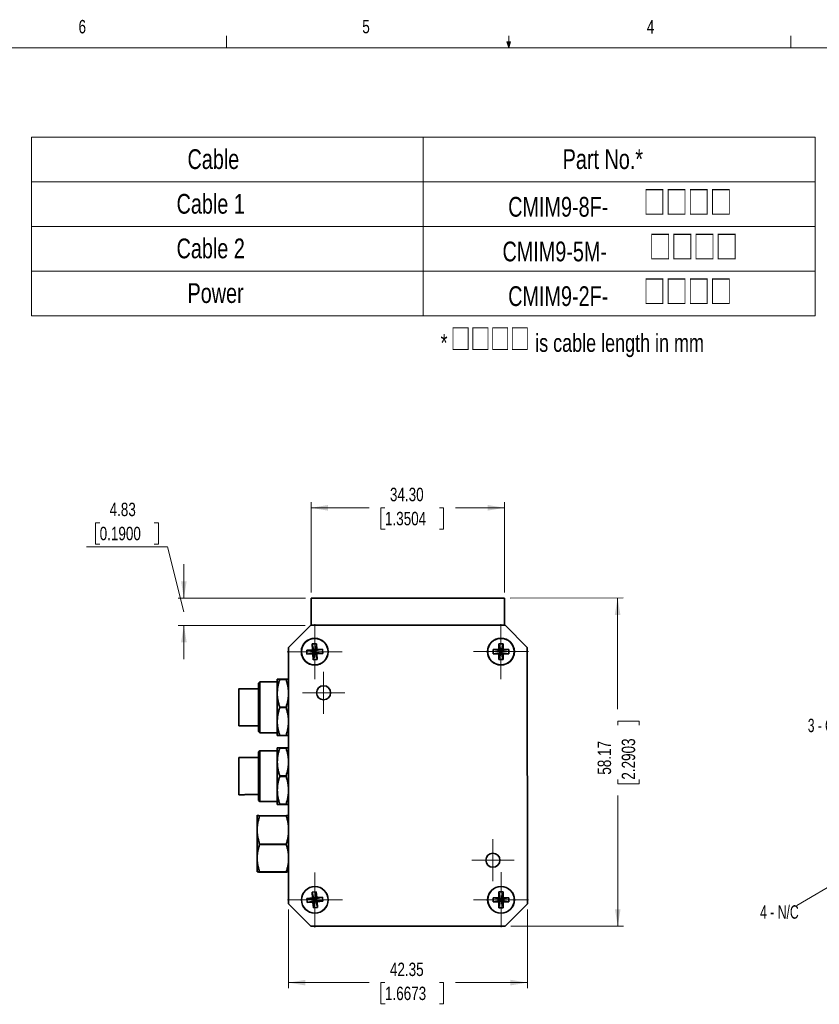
# Model space of a CAD drawing. Header units: millimetres. Extents: x 11 to 421, y 5 to 275.
# Tile 19 of 20: x 129 to 271, y 101 to 275. Entities that reach past the tile are written whole.
import ezdxf

# ---------------------------------------------------------------- set-up
doc = ezdxf.new("R2010")
doc.units = ezdxf.units.MM
doc.styles.add('SLDTEXTSTYLE0', font='TXT', dxfattribs={"width": 0.75})
doc.styles.add('SLDTEXTSTYLE1', font='TXT', dxfattribs={"width": 0.75, "bigfont": 'bigfont'})
doc.styles.add('SLDTEXTSTYLE4', font='TXT', dxfattribs={"width": 0.666667})
doc.styles.add('SLDTEXTSTYLE6', font='TXT', dxfattribs={"width": 0.678571})
doc.dimstyles.new('SLDDIMSTYLE0', dxfattribs={"dimtxt": 2.38125, "dimasz": 3, "dimexe": 0, "dimexo": 0.0625, "dimgap": 0.595313, "dimtad": 0, "dimrnd": 1e-09, "dimzin": 4, "dimdsep": 46, "dimtxsty": 'SLDTEXTSTYLE0', "dimsah": 1, "dimcen": 0.09, "dimadec": 0, "dimazin": 1, "dimtfac": 1, "dimtofl": 0, "dimtmove": 0, "dimatfit": 3, "dimfxl": 1, "dimfrac": 2, "dimtolj": 1, "dimtzin": 12, "dimarcsym": 0})
doc.dimstyles.new('SLDDIMSTYLE1', dxfattribs={"dimtxt": 2.38125, "dimasz": 3, "dimexe": 0, "dimexo": 0.0625, "dimgap": 0.595313, "dimtad": 0, "dimrnd": 1e-09, "dimzin": 12, "dimdsep": 46, "dimtxsty": 'SLDTEXTSTYLE0', "dimsah": 1, "dimcen": 0.09, "dimadec": 0, "dimazin": 3, "dimtfac": 1, "dimtmove": 0, "dimatfit": 0, "dimfxl": 1, "dimfrac": 2, "dimtolj": 1, "dimtzin": 12, "dimarcsym": 0})
doc.dimstyles.new('SLDDIMSTYLE2', dxfattribs={"dimtxt": 2.38125, "dimasz": 3, "dimexe": 0, "dimexo": 0.0625, "dimgap": 0.595313, "dimtad": 0, "dimrnd": 1e-09, "dimzin": 12, "dimdsep": 46, "dimtxsty": 'SLDTEXTSTYLE0', "dimsah": 1, "dimcen": 0.09, "dimadec": 0, "dimazin": 3, "dimtfac": 1, "dimtofl": 0, "dimtmove": 0, "dimatfit": 3, "dimfxl": 1, "dimfrac": 2, "dimtolj": 1, "dimtzin": 12, "dimarcsym": 0})

# ---------------------------------------------------------------- blocks, each defined once
blk = doc.blocks.new('SW_NOTE_0_2')
at = {"color": 0, "linetype": 'Continuous', "lineweight": 0, "attachment_point": 1}
for s, insert, char_height, style in [('□□□□', (1.81, 5.15), 4.233, 'SLDTEXTSTYLE1'), ('*', (0, 4.09), 3.17, 'SLDTEXTSTYLE0'), ('is cable length in mm', (16.77, 4.09), 3.175, 'SLDTEXTSTYLE0')]:
    blk.add_mtext(s, dxfattribs=dict(at, insert=insert, char_height=char_height, style=style))
blk = doc.blocks.new('SW_TABLEANNOTATION_0')
at = {"color": 0, "linetype": 'Continuous', "lineweight": 18}
for p, q in [((0, 0), (0, -7.92)), ((0, 0), (69.45, 0)), ((0, 0), (0, -31.68)), ((138.89, 0), (0, 0)), ((69.45, 0), (69.45, -7.92)), ((69.45, 0), (138.89, 0)), ((138.89, 0), (138.89, -7.92)), ((138.89, -31.68), (138.89, 0)), ((0, -7.92), (0, -15.84)), ((0, -7.92), (69.45, -7.92)), ((69.45, -7.92), (69.45, -15.84)), ((69.45, -7.92), (138.89, -7.92)), ((138.89, -7.92), (138.89, -15.84)), ((0, -15.84), (0, -23.76)), ((0, -15.84), (69.45, -15.84)), ((69.45, -15.84), (69.45, -23.76)), ((69.45, -15.84), (138.89, -15.84)), ((138.89, -15.84), (138.89, -23.76)), ((0, -23.76), (0, -31.68)), ((0, -23.76), (69.45, -23.76)), ((69.45, -23.76), (69.45, -31.68)), ((69.45, -23.76), (138.89, -23.76)), ((138.89, -23.76), (138.89, -31.68)), ((0, -31.68), (69.45, -31.68)), ((0, -31.68), (138.89, -31.68)), ((69.45, -31.68), (138.89, -31.68))]:
    blk.add_line(p, q, dxfattribs=at)
at = {"color": 0, "linetype": 'Continuous', "lineweight": 0, "attachment_point": 1}
for s, insert, char_height, style in [('Cable', (27.66, -2.15), 3.5, 'SLDTEXTSTYLE0'), ('Part No.*', (94.16, -2.15), 3.5, 'SLDTEXTSTYLE0'), ('Cable 1', (25.72, -10.07), 3.5, 'SLDTEXTSTYLE0'), ('□□□□', (108.46, -9.35), 4.763, 'SLDTEXTSTYLE1'), ('CMIM9-8F-', (84.5, -10.6), 3.5, 'SLDTEXTSTYLE0'), ('□□□□', (109.47, -17.27), 4.763, 'SLDTEXTSTYLE1'), ('Cable 2', (25.72, -17.98), 3.5, 'SLDTEXTSTYLE0'), ('CMIM9-5M-', (83.49, -18.52), 3.5, 'SLDTEXTSTYLE0'), ('Power', (27.66, -25.9), 3.5, 'SLDTEXTSTYLE0'), ('□□□□', (108.46, -25.19), 4.763, 'SLDTEXTSTYLE1'), ('CMIM9-2F-', (84.5, -26.44), 3.5, 'SLDTEXTSTYLE0')]:
    blk.add_mtext(s, dxfattribs=dict(at, insert=insert, char_height=char_height, style=style))
blk = doc.blocks.new('_D')
at = {"color": 7, "linetype": 'Continuous', "lineweight": 0}
for p, q in [((180.88, 173.75), (180.88, 189.75)), ((180.88, 188.75), (191.17, 188.76)), ((193.98, 188.76), (193.26, 188.76)), ((193.26, 188.76), (193.26, 184.97)), ((203.66, 188.76), (204.38, 188.76)), ((204.38, 188.76), (204.38, 184.98)), ((215.18, 188.76), (206.47, 188.76)), ((215.18, 173.76), (215.18, 189.76)), ((193.26, 184.97), (193.99, 184.97)), ((204.38, 184.98), (203.66, 184.98))]:
    blk.add_line(p, q, dxfattribs=at)
at = {"color": 7, "linetype": 'Continuous', "lineweight": 18}
for points in [[(180.88, 188.75), (183.88, 188.25), (183.88, 189.25)], [(215.18, 188.76), (212.18, 189.26), (212.18, 188.26)]]:
    blk.add_solid(points, dxfattribs=at)
at = {"color": 7, "linetype": 'Continuous', "lineweight": 18, "char_height": 2.381, "attachment_point": 1, "rotation": 0.0182, "style": 'SLDTEXTSTYLE0'}
for s, insert in [('34.30', (194.86, 192.31)), ('1.3504', (193.98, 188.04))]:
    blk.add_mtext(s, dxfattribs=dict(at, insert=insert))
blk = doc.blocks.new('_D_1')
at = {"color": 7, "linetype": 'Continuous', "lineweight": 0}
for p, q in [((143.41, 186.11), (142.69, 186.11)), ((142.69, 186.11), (142.69, 182.32)), ((153.09, 186.11), (153.81, 186.11)), ((153.81, 186.11), (153.81, 182.32)), ((155.41, 181.84), (141.09, 181.84)), ((142.69, 182.32), (143.41, 182.32)), ((153.81, 182.32), (153.09, 182.32)), ((158.34, 170.33), (155.41, 181.84)), ((158.33, 172.74), (158.33, 178.74)), ((179.89, 172.75), (157.33, 172.74)), ((179.81, 167.92), (157.34, 167.91)), ((158.34, 167.91), (158.34, 161.91))]:
    blk.add_line(p, q, dxfattribs=at)
at = {"color": 7, "linetype": 'Continuous', "lineweight": 18}
for points in [[(158.33, 172.74), (158.83, 175.74), (157.83, 175.74)], [(158.34, 167.91), (157.84, 164.91), (158.84, 164.92)]]:
    blk.add_solid(points, dxfattribs=at)
at = {"color": 7, "linetype": 'Continuous', "lineweight": 18, "char_height": 2.381, "attachment_point": 1, "style": 'SLDTEXTSTYLE0'}
for s, insert in [('4.83', (145.17, 189.66)), ('0.1900', (143.41, 185.39))]:
    blk.add_mtext(s, dxfattribs=dict(at, insert=insert))
blk = doc.blocks.new('_D_2')
at = {"color": 7, "linetype": 'Continuous', "lineweight": 0}
for p, q in [((216.19, 172.76), (236.22, 172.77)), ((235.22, 172.76), (235.22, 153.05)), ((235.23, 150.24), (235.23, 150.96)), ((235.23, 150.96), (239.01, 150.96)), ((239.01, 150.96), (239.01, 150.24)), ((235.23, 140.56), (235.23, 139.84)), ((235.23, 139.84), (239.01, 139.84)), ((239.01, 139.84), (239.01, 140.56)), ((235.24, 114.59), (235.23, 137.75)), ((216.28, 114.58), (236.24, 114.59))]:
    blk.add_line(p, q, dxfattribs=at)
at = {"color": 7, "linetype": 'Continuous', "lineweight": 18}
for points in [[(235.22, 172.76), (234.72, 169.76), (235.72, 169.76)], [(235.24, 114.59), (235.74, 117.59), (234.74, 117.59)]]:
    blk.add_solid(points, dxfattribs=at)
at = {"color": 7, "linetype": 'Continuous', "lineweight": 18, "char_height": 2.381, "attachment_point": 1, "rotation": 90.0182, "style": 'SLDTEXTSTYLE0'}
for s, insert in [('2.2903', (235.94, 140.56)), ('58.17', (231.68, 141.44))]:
    blk.add_mtext(s, dxfattribs=dict(at, insert=insert))
blk = doc.blocks.new('_D_3')
at = {"color": 7, "linetype": 'Continuous', "lineweight": 0}
for p, q in [((176.88, 117.52), (176.88, 103.57)), ((219.23, 117.54), (219.23, 103.58)), ((176.88, 104.57), (191.17, 104.57)), ((193.98, 104.57), (193.26, 104.57)), ((193.26, 104.57), (193.26, 100.79)), ((203.66, 104.57), (204.38, 104.57)), ((204.38, 104.57), (204.38, 100.79)), ((219.23, 104.58), (206.47, 104.58)), ((193.26, 100.79), (193.99, 100.79)), ((204.38, 100.79), (203.66, 100.79))]:
    blk.add_line(p, q, dxfattribs=at)
at = {"color": 7, "linetype": 'Continuous', "lineweight": 18}
for points in [[(176.88, 104.57), (179.88, 104.07), (179.88, 105.07)], [(219.23, 104.58), (216.23, 105.08), (216.23, 104.08)]]:
    blk.add_solid(points, dxfattribs=at)
at = {"color": 7, "linetype": 'Continuous', "lineweight": 18, "char_height": 2.381, "attachment_point": 1, "rotation": 0.0182, "style": 'SLDTEXTSTYLE0'}
for s, insert in [('42.35', (194.86, 108.12)), ('1.6673', (193.98, 103.86))]:
    blk.add_mtext(s, dxfattribs=dict(at, insert=insert))
blk = doc.blocks.new('SW_CENTERMARKSYMBOL_0')
at = {"color": 0, "linetype": 'Continuous', "lineweight": 18}
for p, q in [((0, 2.5), (0, 4.875)), ((0, 0), (0, 2.5)), ((-2.5, 0), (-4.875, 0)), ((0, 0), (-2.5, 0)), ((0, 0), (0, -2.5)), ((0, 0), (2.5, 0)), ((2.5, 0), (4.875, 0)), ((0, -2.5), (0, -4.875))]:
    blk.add_line(p, q, dxfattribs=at)
blk = doc.blocks.new('SW_CENTERMARKSYMBOL_1')
at = {"color": 0, "linetype": 'Continuous', "lineweight": 18}
for p, q in [((0, 2.5), (0, 4.875)), ((0, 0), (0, 2.5)), ((-2.5, 0), (-4.875, 0)), ((0, 0), (-2.5, 0)), ((0, 0), (0, -2.5)), ((0, 0), (2.5, 0)), ((2.5, 0), (4.875, 0)), ((0, -2.5), (0, -4.875))]:
    blk.add_line(p, q, dxfattribs=at)
blk = doc.blocks.new('SW_CENTERMARKSYMBOL_2')
at = {"color": 0, "linetype": 'Continuous', "lineweight": 18}
for p, q in [((0, 2.5), (0, 3.75)), ((0, 0), (0, 2.5)), ((-2.5, 0), (-3.75, 0)), ((0, 0), (-2.5, 0)), ((0, 0), (0, -2.5)), ((0, 0), (2.5, 0)), ((2.5, 0), (3.75, 0)), ((0, -2.5), (0, -3.75))]:
    blk.add_line(p, q, dxfattribs=at)
blk = doc.blocks.new('SW_CENTERMARKSYMBOL_3')
at = {"color": 0, "linetype": 'Continuous', "lineweight": 18}
for p, q in [((0, 2.5), (0, 3.75)), ((0, 0), (0, 2.5)), ((-2.5, 0), (-3.75, 0)), ((0, 0), (-2.5, 0)), ((0, 0), (0, -2.5)), ((0, 0), (2.5, 0)), ((2.5, 0), (3.75, 0)), ((0, -2.5), (0, -3.75))]:
    blk.add_line(p, q, dxfattribs=at)
blk = doc.blocks.new('SW_CENTERMARKSYMBOL_4')
at = {"color": 0, "linetype": 'Continuous', "lineweight": 18}
for p, q in [((0, 2.5), (0, 4.875)), ((0, 0), (0, 2.5)), ((-2.5, 0), (-4.875, 0)), ((0, 0), (-2.5, 0)), ((0, 0), (0, -2.5)), ((0, 0), (2.5, 0)), ((2.5, 0), (4.875, 0)), ((0, -2.5), (0, -4.875))]:
    blk.add_line(p, q, dxfattribs=at)
blk = doc.blocks.new('SW_CENTERMARKSYMBOL_5')
at = {"color": 0, "linetype": 'Continuous', "lineweight": 18}
for p, q in [((0, 2.5), (0, 4.875)), ((0, 0), (0, 2.5)), ((-2.5, 0), (-4.875, 0)), ((0, 0), (-2.5, 0)), ((0, 0), (0, -2.5)), ((0, 0), (2.5, 0)), ((2.5, 0), (4.875, 0)), ((0, -2.5), (0, -4.875))]:
    blk.add_line(p, q, dxfattribs=at)

msp = doc.modelspace()

# ---------------------------------------------------------------- linework, layer by layer
at = {"color": 7, "linetype": 'Continuous', "lineweight": 18}
for p, q in [((165.919, 270.309), (165.919, 272.463)), ((215.925, 270.309), (215.925, 272.463)), ((265.932, 270.309), (265.932, 272.463)), ((215.925, 270.309), (215.589, 271.374)), ((216.244, 271.374), (215.589, 271.374)), ((215.747, 271.374), (215.925, 270.309)), ((215.925, 270.309), (216.244, 271.374)), ((216.05, 271.374), (215.925, 270.309)), ((15.907, 270.309), (415.957, 270.309)), ((286.434, 129.776), (266.998, 118.245))]:
    msp.add_line(p, q, dxfattribs=at)
at = {"color": 7, "linetype": 'Continuous', "lineweight": 35}
for p, q in [((215.185, 172.758), (180.885, 172.748)), ((180.885, 172.748), (180.887, 167.922)), ((215.187, 167.933), (215.185, 172.758)), ((180.814, 167.922), (176.864, 163.969)), ((215.259, 167.933), (180.814, 167.922)), ((219.213, 163.982), (215.259, 167.933)), ((181.097, 164.627), (181.836, 164.665)), ((181.15, 163.598), (181.097, 164.627)), ((181.097, 164.627), (181.344, 163.423)), ((181.836, 164.665), (181.714, 163.442)), ((181.836, 164.665), (181.889, 163.636)), ((214.168, 164.658), (214.908, 164.658)), ((214.168, 163.628), (214.168, 164.658)), ((214.168, 164.658), (214.353, 163.443)), ((214.908, 164.658), (214.723, 163.443)), ((214.908, 164.658), (214.908, 163.628)), ((176.864, 163.969), (176.878, 118.524)), ((180.121, 163.545), (181.15, 163.598)), ((180.159, 162.806), (180.121, 163.545)), ((180.121, 163.545), (181.344, 163.423)), ((180.159, 162.806), (181.363, 163.053)), ((181.188, 162.859), (180.159, 162.806)), ((181.344, 163.423), (181.15, 163.598)), ((181.188, 162.859), (181.363, 163.053)), ((181.241, 161.831), (181.188, 162.859)), ((181.241, 161.831), (181.363, 163.053)), ((181.344, 163.423), (181.714, 163.442)), ((181.363, 163.053), (181.344, 163.423)), ((181.733, 163.072), (181.363, 163.053)), ((182.917, 163.689), (181.714, 163.442)), ((181.889, 163.636), (181.714, 163.442)), ((181.714, 163.442), (181.733, 163.072)), ((181.98, 161.869), (181.733, 163.072)), ((181.733, 163.072), (181.927, 162.897)), ((182.955, 162.95), (181.733, 163.072)), ((181.889, 163.636), (182.917, 163.689)), ((182.955, 162.95), (181.927, 162.897)), ((181.927, 162.897), (181.98, 161.869)), ((182.917, 163.689), (182.955, 162.95)), ((213.138, 163.628), (214.168, 163.628)), ((213.138, 162.888), (213.138, 163.628)), ((213.138, 163.628), (214.353, 163.443)), ((213.138, 162.888), (214.353, 163.073)), ((214.168, 162.888), (213.138, 162.888)), ((214.168, 163.628), (214.353, 163.443)), ((214.353, 163.073), (214.168, 162.888)), ((214.168, 161.858), (214.353, 163.073)), ((214.168, 161.858), (214.168, 162.888)), ((214.353, 163.073), (214.353, 163.443)), ((214.353, 163.443), (214.723, 163.443)), ((214.723, 163.073), (214.353, 163.073)), ((214.723, 163.443), (214.908, 163.628)), ((215.938, 163.628), (214.723, 163.443)), ((214.723, 163.443), (214.723, 163.073)), ((214.908, 161.858), (214.723, 163.073)), ((214.908, 162.888), (214.723, 163.073)), ((215.938, 162.888), (214.723, 163.073)), ((214.908, 163.628), (215.938, 163.628)), ((214.908, 162.888), (214.908, 161.858)), ((215.938, 162.888), (214.908, 162.888)), ((215.938, 163.628), (215.938, 162.888)), ((219.227, 118.537), (219.213, 163.982)), ((181.98, 161.869), (181.241, 161.831)), ((214.908, 161.858), (214.168, 161.858)), ((171.788, 157.876), (171.588, 157.676)), ((174.888, 157.876), (171.788, 157.876)), ((176.455, 158.376), (175.321, 158.376)), ((176.455, 158.335), (175.321, 158.335)), ((171.588, 156.676), (168.088, 156.676)), ((175.321, 153.417), (175.321, 153.335)), ((176.455, 153.417), (175.321, 153.417)), ((176.455, 153.335), (175.321, 153.335)), ((176.455, 153.417), (176.455, 153.335)), ((171.588, 150.108), (171.588, 150.208)), ((171.588, 150.208), (171.588, 150.095)), ((171.588, 150.095), (171.588, 150.208)), ((168.088, 150.076), (168.987, 150.076)), ((169.438, 150.109), (171.588, 150.109)), ((169.438, 150.108), (171.588, 150.108)), ((171.588, 150.108), (171.588, 150.109)), ((171.588, 149.076), (171.788, 148.876)), ((171.788, 148.876), (174.888, 148.876)), ((176.455, 148.417), (175.321, 148.417)), ((176.455, 148.376), (175.321, 148.376)), ((171.792, 145.684), (171.592, 145.484)), ((174.892, 145.684), (171.792, 145.684)), ((175.325, 146.184), (175.325, 146.143)), ((176.459, 146.184), (175.325, 146.184)), ((176.459, 146.143), (175.325, 146.143)), ((176.459, 146.184), (176.459, 146.143)), ((171.592, 144.484), (168.092, 144.484)), ((175.325, 141.225), (175.325, 141.143)), ((176.459, 141.225), (175.325, 141.225)), ((176.459, 141.143), (175.325, 141.143)), ((176.459, 141.225), (176.459, 141.143)), ((169.442, 137.917), (171.592, 137.917)), ((169.442, 137.916), (171.592, 137.916)), ((168.092, 137.884), (168.991, 137.884)), ((171.592, 136.884), (171.792, 136.684)), ((171.792, 136.684), (174.892, 136.684)), ((176.459, 136.225), (175.325, 136.225)), ((175.325, 136.225), (175.325, 136.184)), ((176.459, 136.184), (175.325, 136.184)), ((176.459, 136.225), (176.459, 136.184)), ((171.322, 134.246), (171.321, 134.244)), ((171.326, 134.246), (171.321, 134.243)), ((171.754, 134.167), (176.488, 134.168)), ((176.488, 134.126), (171.754, 134.124)), ((171.755, 129.132), (176.489, 129.133)), ((176.489, 129.051), (171.755, 129.05)), ((171.324, 124.244), (171.325, 124.243)), ((171.757, 124.209), (176.491, 124.211)), ((176.491, 124.172), (171.757, 124.17)), ((181.066, 120.612), (181.803, 120.674)), ((181.152, 119.585), (181.066, 120.612)), ((181.066, 120.612), (181.352, 119.416)), ((181.803, 120.674), (181.721, 119.448)), ((181.803, 120.674), (181.89, 119.648)), ((214.182, 120.658), (214.922, 120.658)), ((214.182, 119.628), (214.182, 120.658)), ((214.182, 120.658), (214.367, 119.443)), ((214.922, 120.658), (214.737, 119.443)), ((214.922, 120.658), (214.922, 119.628)), ((180.126, 119.498), (181.152, 119.585)), ((180.188, 118.761), (180.126, 119.498)), ((180.126, 119.498), (181.352, 119.416)), ((180.188, 118.761), (181.384, 119.048)), ((181.215, 118.848), (180.188, 118.761)), ((181.352, 119.416), (181.152, 119.585)), ((181.215, 118.848), (181.384, 119.048)), ((181.302, 117.822), (181.215, 118.848)), ((181.302, 117.822), (181.384, 119.048)), ((181.352, 119.416), (181.721, 119.448)), ((181.384, 119.048), (181.352, 119.416)), ((181.752, 119.079), (181.384, 119.048)), ((182.916, 119.734), (181.721, 119.448)), ((181.89, 119.648), (181.721, 119.448)), ((181.721, 119.448), (181.752, 119.079)), ((182.039, 117.884), (181.752, 119.079)), ((181.752, 119.079), (181.952, 118.91)), ((182.978, 118.997), (181.752, 119.079)), ((181.89, 119.648), (182.916, 119.734)), ((182.978, 118.997), (181.952, 118.91)), ((181.952, 118.91), (182.039, 117.884)), ((182.916, 119.734), (182.978, 118.997)), ((213.152, 119.628), (214.182, 119.628)), ((213.152, 118.888), (213.152, 119.628)), ((213.152, 119.628), (214.367, 119.443)), ((213.152, 118.888), (214.367, 119.073)), ((214.182, 118.888), (213.152, 118.888)), ((214.182, 119.628), (214.367, 119.443)), ((214.367, 119.073), (214.182, 118.888)), ((214.182, 117.858), (214.367, 119.073)), ((214.182, 117.858), (214.182, 118.888)), ((214.367, 119.073), (214.367, 119.443)), ((214.367, 119.443), (214.737, 119.443)), ((214.737, 119.073), (214.367, 119.073)), ((214.737, 119.443), (214.922, 119.628)), ((215.952, 119.628), (214.737, 119.443)), ((214.737, 119.443), (214.737, 119.073)), ((214.922, 117.858), (214.737, 119.073)), ((214.922, 118.888), (214.737, 119.073)), ((215.952, 118.888), (214.737, 119.073)), ((214.922, 119.628), (215.952, 119.628)), ((214.922, 118.888), (214.922, 117.858)), ((215.952, 118.888), (214.922, 118.888)), ((215.952, 119.628), (215.952, 118.888)), ((176.878, 118.524), (180.831, 114.573)), ((182.039, 117.884), (181.302, 117.822)), ((214.922, 117.858), (214.182, 117.858)), ((215.276, 114.584), (219.227, 118.537)), ((180.831, 114.573), (215.276, 114.584))]:
    msp.add_line(p, q, dxfattribs=at)
at = {"color": 7, "linetype": 'Continuous', "lineweight": 35, "flags": 128}
for points in [[(171.588, 156.676), (171.588, 156.855), (171.588, 157.042), (171.588, 157.207), (171.588, 157.349), (171.588, 157.466), (171.588, 157.557), (171.588, 157.623), (171.588, 157.663), (171.588, 157.676), (171.588, 157.663), (171.588, 157.623), (171.588, 157.557), (171.588, 157.466), (171.588, 157.349), (171.588, 157.207), (171.588, 157.042), (171.588, 156.855), (171.588, 156.646), (171.588, 156.417), (171.588, 156.169), (171.588, 155.904), (171.588, 155.623), (171.588, 155.328), (171.588, 155.022), (171.588, 154.705), (171.588, 154.38), (171.588, 154.049), (171.588, 153.713), (171.588, 153.376), (171.588, 153.039), (171.588, 152.703), (171.588, 152.372), (171.588, 152.047), (171.588, 151.731), (171.588, 151.424), (171.588, 151.129), (171.588, 150.849), (171.588, 150.583), (171.588, 150.336), (171.588, 150.106), (171.588, 149.897), (171.588, 149.71), (171.588, 149.545), (171.588, 149.403), (171.588, 149.287), (171.588, 149.195), (171.588, 149.129), (171.588, 149.089), (171.588, 149.076), (171.588, 149.076)], [(171.788, 157.876), (171.788, 157.876), (171.788, 157.863), (171.788, 157.823), (171.788, 157.758), (171.788, 157.666), (171.788, 157.55), (171.788, 157.409), (171.788, 157.244), (171.788, 157.057), (171.788, 156.848), (171.788, 156.618), (171.788, 156.37), (171.788, 156.104), (171.788, 155.822), (171.788, 155.526), (171.788, 155.217), (171.788, 154.897), (171.788, 154.568), (171.788, 154.233), (171.788, 153.892), (171.788, 153.548), (171.788, 153.204), (171.788, 152.86), (171.788, 152.519), (171.788, 152.184), (171.788, 151.855), (171.788, 151.535), (171.788, 151.226), (171.788, 150.93), (171.788, 150.648), (171.788, 150.382), (171.788, 150.134), (171.788, 149.904), (171.788, 149.695), (171.788, 149.508), (171.788, 149.343), (171.788, 149.202), (171.788, 149.086), (171.788, 148.994), (171.788, 148.929), (171.788, 148.889), (171.788, 148.876)], [(174.888, 158.376), (174.888, 158.362), (174.888, 158.32), (174.888, 158.251), (174.888, 158.154), (174.888, 158.03), (174.888, 157.881), (174.888, 157.706), (174.888, 157.507), (174.888, 157.285), (174.888, 157.041), (174.888, 156.777), (174.888, 156.494), (174.888, 156.193), (174.888, 155.876)], [(174.888, 157.876), (174.888, 157.881), (174.888, 158.03), (174.888, 158.154), (174.888, 158.251), (174.888, 158.32), (174.888, 158.362), (174.888, 158.376)], [(174.888, 157.876), (174.888, 157.863), (174.888, 157.823), (174.888, 157.758), (174.888, 157.666), (174.888, 157.55), (174.888, 157.409), (174.888, 157.244), (174.888, 157.057), (174.888, 156.848), (174.888, 156.618), (174.888, 156.37), (174.888, 156.104), (174.888, 155.822), (174.888, 155.526), (174.888, 155.217), (174.888, 154.897), (174.888, 154.568), (174.888, 154.233), (174.888, 153.892), (174.888, 153.548), (174.888, 153.204), (174.888, 152.86), (174.888, 152.519), (174.888, 152.184), (174.888, 151.855), (174.888, 151.535), (174.888, 151.226), (174.888, 150.93), (174.888, 150.648), (174.888, 150.382), (174.888, 150.134), (174.888, 149.904), (174.888, 149.695), (174.888, 149.508), (174.888, 149.343), (174.888, 149.202), (174.888, 149.086), (174.888, 148.994), (174.888, 148.929), (174.888, 148.889), (174.888, 148.876)], [(175.321, 158.376), (175.321, 158.371), (175.321, 158.366), (175.321, 158.361), (175.321, 158.356), (175.321, 158.351), (175.321, 158.345), (175.321, 158.34), (175.321, 158.335)], [(176.455, 158.376), (176.455, 158.371), (176.455, 158.366), (176.455, 158.361), (176.455, 158.356), (176.455, 158.351), (176.455, 158.345), (176.455, 158.34), (176.455, 158.335)], [(168.088, 150.076), (168.088, 150.089), (168.088, 150.129), (168.088, 150.195), (168.088, 150.286), (168.088, 150.403), (168.088, 150.543), (168.088, 150.706), (168.088, 150.891), (168.088, 151.096), (168.088, 151.319), (168.088, 151.558), (168.088, 151.812), (168.088, 152.079), (168.088, 152.356), (168.088, 152.642), (168.088, 152.933), (168.088, 153.228), (168.088, 153.524), (168.088, 153.819), (168.088, 154.11), (168.088, 154.396), (168.088, 154.673), (168.088, 154.94), (168.088, 155.194), (168.088, 155.434), (168.088, 155.657), (168.088, 155.861), (168.088, 156.046), (168.088, 156.209), (168.088, 156.349), (168.088, 156.466), (168.088, 156.557), (168.088, 156.623), (168.088, 156.663), (168.088, 156.676), (168.088, 156.663), (168.088, 156.623), (168.088, 156.557), (168.088, 156.466), (168.088, 156.349), (168.088, 156.209), (168.088, 156.046), (168.088, 155.861), (168.088, 155.657), (168.088, 155.434), (168.088, 155.194), (168.088, 154.94), (168.088, 154.673), (168.088, 154.396), (168.088, 154.11), (168.088, 153.819), (168.088, 153.524), (168.088, 153.228), (168.088, 152.933), (168.088, 152.642), (168.088, 152.356), (168.088, 152.079), (168.088, 151.812), (168.088, 151.558), (168.088, 151.319), (168.088, 151.096), (168.088, 150.891), (168.088, 150.706), (168.088, 150.543), (168.088, 150.403), (168.088, 150.286), (168.088, 150.195), (168.088, 150.129), (168.088, 150.089), (168.088, 150.076)], [(168.088, 150.376), (168.088, 150.389), (168.088, 150.429), (168.088, 150.494), (168.088, 150.585), (168.088, 150.7), (168.088, 150.839), (168.088, 151), (168.088, 151.181), (168.088, 151.383), (168.088, 151.601), (168.088, 151.836), (168.088, 152.083), (168.088, 152.343), (168.088, 152.611), (168.088, 152.886), (168.088, 153.165), (168.088, 153.446), (168.088, 153.727), (168.088, 154.004), (168.088, 154.276), (168.088, 154.54), (168.088, 154.794), (168.088, 155.035), (168.088, 155.262), (168.088, 155.472), (168.088, 155.664), (168.088, 155.836), (168.088, 155.986), (168.088, 156.113), (168.088, 156.216), (168.088, 156.294), (168.088, 156.346), (168.088, 156.373), (168.088, 156.373), (168.088, 156.346), (168.088, 156.294), (168.088, 156.216), (168.088, 156.113), (168.088, 155.986), (168.088, 155.836), (168.088, 155.664), (168.088, 155.472), (168.088, 155.262), (168.088, 155.035), (168.088, 154.794), (168.088, 154.54), (168.088, 154.276), (168.088, 154.004), (168.088, 153.727), (168.088, 153.446), (168.088, 153.165), (168.088, 152.886), (168.088, 152.611), (168.088, 152.343), (168.088, 152.083), (168.088, 151.836), (168.088, 151.601), (168.088, 151.383), (168.088, 151.181), (168.088, 151), (168.088, 150.839), (168.088, 150.7), (168.088, 150.585), (168.088, 150.494), (168.088, 150.429), (168.088, 150.389), (168.088, 150.376)], [(171.588, 156.676), (171.588, 156.673), (171.588, 156.646), (171.588, 156.594), (171.588, 156.515), (171.588, 156.412), (171.588, 156.284), (171.588, 156.132), (171.588, 155.959), (171.588, 155.765), (171.588, 155.552), (171.588, 155.321), (171.588, 155.075), (171.588, 154.815), (171.588, 154.544), (171.588, 154.263), (171.588, 153.975), (171.588, 153.682), (171.588, 153.387), (171.588, 153.092), (171.588, 152.799), (171.588, 152.511), (171.588, 152.229), (171.588, 151.957), (171.588, 151.696), (171.588, 151.449), (171.588, 151.217), (171.588, 151.003), (171.588, 150.807), (171.588, 150.632), (171.588, 150.479), (171.588, 150.349), (171.588, 150.244), (171.588, 150.163), (171.588, 150.109)], [(174.888, 155.876), (174.888, 155.545), (174.888, 155.203), (174.888, 154.85), (174.888, 154.489), (174.888, 154.121), (174.888, 153.75), (174.888, 153.376), (174.888, 153.002), (174.888, 152.631), (174.888, 152.263), (174.888, 151.902), (174.888, 151.549), (174.888, 151.207), (174.888, 150.876)], [(174.888, 150.876), (174.888, 150.559), (174.888, 150.259), (174.888, 149.975), (174.888, 149.711), (174.888, 149.467), (174.888, 149.245), (174.888, 149.046), (174.888, 148.871), (174.888, 148.722), (174.888, 148.598), (174.888, 148.501), (174.888, 148.432), (174.888, 148.39), (174.888, 148.376)], [(171.588, 149.076), (171.588, 149.089), (171.588, 149.129), (171.588, 149.195), (171.588, 149.287), (171.588, 149.403), (171.588, 149.545), (171.588, 149.71), (171.588, 149.897), (171.588, 150.106), (171.588, 150.108)], [(171.588, 150.095), (171.588, 150.087), (171.588, 150.081), (171.588, 150.077), (171.588, 150.076), (171.588, 150.077), (171.588, 150.081), (171.588, 150.087), (171.588, 150.095)], [(174.888, 148.376), (174.888, 148.39), (174.888, 148.432), (174.888, 148.501), (174.888, 148.598), (174.888, 148.722), (174.888, 148.871), (174.888, 148.876)], [(175.321, 148.417), (175.321, 148.412), (175.321, 148.407), (175.321, 148.402), (175.321, 148.396), (175.321, 148.391), (175.321, 148.386), (175.321, 148.381), (175.321, 148.376)], [(176.455, 148.417), (176.455, 148.412), (176.455, 148.407), (176.455, 148.402), (176.455, 148.396), (176.455, 148.391), (176.455, 148.386), (176.455, 148.381), (176.455, 148.376)], [(171.592, 145.484), (171.592, 145.471), (171.592, 145.432), (171.592, 145.366), (171.592, 145.274), (171.592, 145.157), (171.592, 145.016), (171.592, 144.851), (171.592, 144.663), (171.592, 144.454), (171.592, 144.225), (171.592, 143.977), (171.592, 143.712), (171.592, 143.431), (171.592, 143.137), (171.592, 142.83), (171.592, 142.513), (171.592, 142.188), (171.592, 141.857), (171.592, 141.522), (171.592, 141.184), (171.592, 140.847), (171.592, 140.512), (171.592, 140.181), (171.592, 139.856), (171.592, 139.539), (171.592, 139.232), (171.592, 138.938), (171.592, 138.657), (171.592, 138.392), (171.592, 138.144), (171.592, 137.915), (171.592, 137.706), (171.592, 137.518), (171.592, 137.353), (171.592, 137.212), (171.592, 137.095), (171.592, 137.003), (171.592, 136.937), (171.592, 136.898), (171.592, 136.884)], [(171.792, 145.684), (171.792, 145.671), (171.792, 145.632), (171.792, 145.566), (171.792, 145.475), (171.792, 145.358), (171.792, 145.217), (171.792, 145.053), (171.792, 144.865), (171.792, 144.656), (171.792, 144.427), (171.792, 144.178), (171.792, 143.912), (171.792, 143.631), (171.792, 143.334), (171.792, 143.025), (171.792, 142.706), (171.792, 142.377), (171.792, 142.041), (171.792, 141.701), (171.792, 141.357), (171.792, 141.012), (171.792, 140.668), (171.792, 140.328), (171.792, 139.992), (171.792, 139.663), (171.792, 139.344), (171.792, 139.035), (171.792, 138.738), (171.792, 138.456), (171.792, 138.19), (171.792, 137.942), (171.792, 137.713), (171.792, 137.504), (171.792, 137.316), (171.792, 137.152), (171.792, 137.011), (171.792, 136.894), (171.792, 136.803), (171.792, 136.737), (171.792, 136.698), (171.792, 136.684)], [(174.892, 146.184), (174.892, 146.17), (174.892, 146.129), (174.892, 146.059), (174.892, 145.962), (174.892, 145.839), (174.892, 145.689), (174.892, 145.515), (174.892, 145.316), (174.892, 145.094), (174.892, 144.85), (174.892, 144.585), (174.892, 144.302), (174.892, 144.001), (174.892, 143.684)], [(168.092, 144.484), (168.092, 144.471), (168.092, 144.431), (168.092, 144.366), (168.092, 144.274), (168.092, 144.158), (168.092, 144.017), (168.092, 143.854), (168.092, 143.67), (168.092, 143.465), (168.092, 143.242), (168.092, 143.002), (168.092, 142.748), (168.092, 142.481), (168.092, 142.204), (168.092, 141.919), (168.092, 141.627), (168.092, 141.333), (168.092, 141.036), (168.092, 140.741), (168.092, 140.45), (168.092, 140.165), (168.092, 139.887), (168.092, 139.621), (168.092, 139.366), (168.092, 139.127), (168.092, 138.904), (168.092, 138.699), (168.092, 138.515), (168.092, 138.352), (168.092, 138.211), (168.092, 138.095), (168.092, 138.003), (168.092, 137.937), (168.092, 137.898), (168.092, 137.884), (168.092, 137.884)], [(174.892, 143.684), (174.892, 143.354), (174.892, 143.011), (174.892, 142.658), (174.892, 142.297), (174.892, 141.93), (174.892, 141.558), (174.892, 141.184), (174.892, 140.811), (174.892, 140.439), (174.892, 140.072), (174.892, 139.711), (174.892, 139.358), (174.892, 139.015), (174.892, 138.684)], [(174.892, 138.684), (174.892, 138.368), (174.892, 138.067), (174.892, 137.784), (174.892, 137.519), (174.892, 137.275), (174.892, 137.053), (174.892, 136.854), (174.892, 136.68), (174.892, 136.53), (174.892, 136.407), (174.892, 136.31), (174.892, 136.24), (174.892, 136.198), (174.892, 136.184)], [(171.321, 134.243), (171.321, 134.219), (171.321, 134.167), (171.321, 134.088), (171.321, 133.981), (171.321, 133.848), (171.321, 133.69), (171.321, 133.506), (171.321, 133.299), (171.321, 133.069), (171.321, 132.817), (171.321, 132.546), (171.321, 132.256), (171.321, 131.95), (171.322, 131.628)], [(171.754, 134.167), (171.754, 134.162), (171.754, 134.156), (171.754, 134.151), (171.754, 134.146), (171.754, 134.14), (171.754, 134.135), (171.754, 134.129), (171.754, 134.124)], [(176.488, 134.126), (176.488, 134.131), (176.488, 134.136), (176.488, 134.142), (176.488, 134.147), (176.488, 134.152), (176.488, 134.158), (176.488, 134.163), (176.488, 134.168)], [(171.322, 131.628), (171.322, 131.293), (171.322, 130.946), (171.322, 130.59), (171.322, 130.226), (171.322, 129.857), (171.322, 129.485), (171.322, 129.111), (171.322, 128.738), (171.323, 128.367), (171.323, 128.002), (171.323, 127.643), (171.323, 127.294), (171.323, 126.955), (171.323, 126.63)], [(171.755, 129.05), (171.755, 129.06), (171.755, 129.07), (171.755, 129.081), (171.755, 129.091), (171.755, 129.101), (171.755, 129.111), (171.755, 129.121), (171.755, 129.132)], [(176.489, 129.051), (176.489, 129.062), (176.489, 129.072), (176.489, 129.082), (176.489, 129.092), (176.489, 129.103), (176.489, 129.113), (176.489, 129.123), (176.489, 129.133)], [(171.323, 126.63), (171.323, 126.318), (171.323, 126.024), (171.323, 125.747), (171.324, 125.49), (171.324, 125.253), (171.324, 125.039), (171.324, 124.849), (171.324, 124.683), (171.324, 124.543), (171.324, 124.429), (171.324, 124.342), (171.324, 124.282), (171.324, 124.25), (171.324, 124.246)], [(171.757, 124.17), (171.757, 124.175), (171.757, 124.18), (171.757, 124.185), (171.757, 124.19), (171.757, 124.195), (171.757, 124.2), (171.757, 124.205), (171.757, 124.209)], [(176.491, 124.172), (176.491, 124.177), (176.491, 124.182), (176.491, 124.186), (176.491, 124.191), (176.491, 124.196), (176.491, 124.201), (176.491, 124.206), (176.491, 124.211)]]:
    msp.add_lwpolyline(points, dxfattribs=at)
at = {"color": 7, "linetype": 'Continuous', "lineweight": 35}
for centre, radius in [((181.538, 163.248), 2.375), ((181.538, 163.248), 2.35), ((214.538, 163.258), 2.375), ((214.538, 163.258), 2.35), ((183.101, 155.955), 1.25), ((213.111, 126.286), 1.25), ((181.552, 119.248), 2.375), ((181.552, 119.248), 2.35), ((214.552, 119.258), 2.375), ((214.552, 119.258), 2.35)]:
    msp.add_circle(centre, radius, dxfattribs=at)
for points, knots in [([(174.888, 158.376), (174.894, 158.376), (174.905, 158.376), (174.995, 158.376), (175.131, 158.376), (175.258, 158.376), (175.321, 158.376)], [0, 0, 0, 0, 0.2473449, 0.4947284, 0.7473345, 1, 1, 1, 1]), ([(175.321, 158.335), (175.259, 158.136), (175.134, 157.738), (174.998, 157.127), (174.906, 156.506), (174.894, 156.086), (174.888, 155.876)], [0, 0, 0, 0, 0.2477593, 0.4954637, 0.7477533, 1, 1, 1, 1]), ([(176.865, 158.376), (176.863, 158.376), (176.853, 158.376), (176.778, 158.376), (176.645, 158.376), (176.518, 158.376), (176.455, 158.376)], [0, 0, 0, 0, 0.0710056, 0.3763484, 0.6881375, 1, 1, 1, 1]), ([(176.455, 158.335), (176.517, 158.136), (176.642, 157.738), (176.775, 157.127), (176.853, 156.655), (176.864, 156.386), (176.866, 156.327)], [0, 0, 0, 0, 0.3024978, 0.6049288, 0.9129579, 1, 1, 1, 1]), ([(174.888, 155.876), (174.894, 155.67), (174.905, 155.259), (174.995, 154.641), (175.131, 154.026), (175.258, 153.62), (175.321, 153.417)], [0, 0, 0, 0, 0.2473443, 0.4947277, 0.7473345, 1, 1, 1, 1]), ([(176.866, 155.422), (176.864, 155.368), (176.854, 155.108), (176.778, 154.641), (176.645, 154.026), (176.518, 153.62), (176.455, 153.417)], [0, 0, 0, 0, 0.079734, 0.3822077, 0.6910681, 1, 1, 1, 1]), ([(175.321, 153.335), (175.259, 153.136), (175.135, 152.738), (174.998, 152.127), (174.906, 151.506), (174.894, 151.086), (174.888, 150.876)], [0, 0, 0, 0, 0.2477595, 0.4954639, 0.7477532, 1, 1, 1, 1]), ([(176.455, 153.335), (176.517, 153.136), (176.642, 152.738), (176.776, 152.127), (176.854, 151.645), (176.865, 151.364), (176.868, 151.294)], [0, 0, 0, 0, 0.297692, 0.5953183, 0.8984533, 1, 1, 1, 1]), ([(174.888, 150.876), (174.894, 150.67), (174.905, 150.259), (174.995, 149.641), (175.131, 149.026), (175.258, 148.62), (175.321, 148.417)], [0, 0, 0, 0, 0.2473448, 0.4947282, 0.7473345, 1, 1, 1, 1]), ([(176.868, 150.455), (176.865, 150.39), (176.855, 150.119), (176.778, 149.641), (176.645, 149.026), (176.518, 148.62), (176.455, 148.417)], [0, 0, 0, 0, 0.0945342, 0.3921436, 0.6960362, 1, 1, 1, 1]), ([(168.987, 150.076), (168.987, 150.076), (168.987, 150.076), (169.016, 150.079), (169.089, 150.089), (169.186, 150.099), (169.302, 150.107), (169.383, 150.108), (169.438, 150.109)], [0, 0, 0, 0, 0.0107105, 0.2427269, 0.4527042, 0.6597432, 0.773135, 1, 1, 1, 1]), ([(169.438, 150.109), (169.438, 150.108), (169.438, 150.107), (169.438, 150.109), (169.438, 150.109)], [0, 0, 0, 0, 0.7394113, 1, 1, 1, 1]), ([(175.321, 148.376), (175.259, 148.376), (175.134, 148.376), (174.998, 148.376), (174.906, 148.376), (174.894, 148.376), (174.888, 148.376)], [0, 0, 0, 0, 0.2477592, 0.4954638, 0.7477531, 1, 1, 1, 1]), ([(176.455, 148.376), (176.517, 148.376), (176.642, 148.376), (176.776, 148.376), (176.855, 148.376), (176.866, 148.376), (176.868, 148.376)], [0, 0, 0, 0, 0.294882, 0.5896986, 0.8899721, 1, 1, 1, 1]), ([(174.892, 146.184), (174.898, 146.184), (174.909, 146.184), (175, 146.184), (175.135, 146.184), (175.262, 146.184), (175.325, 146.184)], [0, 0, 0, 0, 0.2473449, 0.4947283, 0.7473345, 1, 1, 1, 1]), ([(175.325, 146.143), (175.263, 145.945), (175.139, 145.547), (175.003, 144.936), (174.91, 144.314), (174.898, 143.894), (174.892, 143.684)], [0, 0, 0, 0, 0.2477591, 0.4954636, 0.747753, 1, 1, 1, 1]), ([(176.869, 146.184), (176.867, 146.184), (176.857, 146.184), (176.782, 146.184), (176.649, 146.184), (176.523, 146.184), (176.459, 146.184)], [0, 0, 0, 0, 0.0671133, 0.3737355, 0.686831, 1, 1, 1, 1]), ([(176.459, 146.143), (176.521, 145.945), (176.646, 145.547), (176.78, 144.935), (176.857, 144.466), (176.868, 144.2), (176.87, 144.143)], [0, 0, 0, 0, 0.3036257, 0.607185, 0.9163628, 1, 1, 1, 1]), ([(174.892, 143.684), (174.898, 143.479), (174.909, 143.067), (175, 142.45), (175.135, 141.834), (175.262, 141.428), (175.325, 141.225)], [0, 0, 0, 0, 0.2473453, 0.4947286, 0.7473346, 1, 1, 1, 1]), ([(176.87, 143.223), (176.868, 143.171), (176.858, 142.914), (176.782, 142.45), (176.649, 141.834), (176.523, 141.428), (176.459, 141.225)], [0, 0, 0, 0, 0.0763256, 0.3799198, 0.6899237, 1, 1, 1, 1]), ([(175.325, 141.143), (175.263, 140.945), (175.139, 140.547), (175.003, 139.936), (174.91, 139.314), (174.898, 138.894), (174.892, 138.684)], [0, 0, 0, 0, 0.2477595, 0.495464, 0.7477532, 1, 1, 1, 1]), ([(176.459, 141.143), (176.521, 140.945), (176.646, 140.547), (176.78, 139.935), (176.858, 139.455), (176.869, 139.178), (176.871, 139.11)], [0, 0, 0, 0, 0.2987695, 0.597473, 0.9017052, 1, 1, 1, 1]), ([(168.991, 137.885), (168.991, 137.885), (168.991, 137.884), (169.02, 137.888), (169.094, 137.898), (169.19, 137.907), (169.306, 137.915), (169.388, 137.916), (169.442, 137.917)], [0, 0, 0, 0, 0.0107111, 0.2427268, 0.4527036, 0.6597424, 0.7731347, 1, 1, 1, 1]), ([(169.442, 137.917), (169.442, 137.916), (169.442, 137.915), (169.442, 137.917), (169.442, 137.918)], [0, 0, 0, 0, 0.7394113, 1, 1, 1, 1]), ([(169.442, 137.917), (169.442, 137.916), (169.442, 137.915), (169.442, 137.917), (169.442, 137.918)], [0, 0, 0, 0, 0.7390996, 1, 1, 1, 1]), ([(174.892, 138.684), (174.898, 138.479), (174.909, 138.067), (175, 137.45), (175.135, 136.834), (175.262, 136.428), (175.325, 136.225)], [0, 0, 0, 0, 0.2473448, 0.4947284, 0.7473346, 1, 1, 1, 1]), ([(176.872, 138.256), (176.869, 138.193), (176.859, 137.925), (176.783, 137.45), (176.649, 136.834), (176.523, 136.428), (176.459, 136.225)], [0, 0, 0, 0, 0.091187, 0.3898968, 0.6949128, 1, 1, 1, 1]), ([(175.325, 136.184), (175.263, 136.184), (175.139, 136.184), (175.003, 136.184), (174.91, 136.184), (174.898, 136.184), (174.892, 136.184)], [0, 0, 0, 0, 0.2477593, 0.4954639, 0.7477531, 1, 1, 1, 1]), ([(176.459, 136.184), (176.521, 136.184), (176.646, 136.184), (176.78, 136.184), (176.859, 136.184), (176.87, 136.184), (176.872, 136.184)], [0, 0, 0, 0, 0.2960524, 0.5920394, 0.8935047, 1, 1, 1, 1]), ([(171.321, 134.243), (171.326, 134.236), (171.338, 134.224), (171.428, 134.205), (171.564, 134.186), (171.69, 134.173), (171.754, 134.167)], [0, 0, 0, 0, 0.2473449, 0.4947284, 0.7473345, 1, 1, 1, 1]), ([(171.754, 134.124), (171.692, 133.922), (171.568, 133.518), (171.432, 132.898), (171.339, 132.267), (171.327, 131.841), (171.322, 131.628)], [0, 0, 0, 0, 0.2477594, 0.4954639, 0.7477531, 1, 1, 1, 1]), ([(176.873, 134.221), (176.853, 134.216), (176.808, 134.205), (176.676, 134.187), (176.551, 134.175), (176.488, 134.168)], [0, 0, 0, 0, 0.2770418, 0.6384785, 1, 1, 1, 1]), ([(176.488, 134.126), (176.55, 133.924), (176.673, 133.52), (176.806, 132.941), (176.853, 132.562), (176.874, 132.392)], [0, 0, 0, 0, 0.3547926, 0.709507, 1, 1, 1, 1]), ([(171.322, 131.628), (171.327, 131.419), (171.339, 131.001), (171.429, 130.374), (171.565, 129.75), (171.692, 129.338), (171.755, 129.132)], [0, 0, 0, 0, 0.2473448, 0.4947282, 0.7473345, 1, 1, 1, 1]), ([(176.874, 130.868), (176.854, 130.706), (176.809, 130.331), (176.678, 129.751), (176.552, 129.339), (176.489, 129.133)], [0, 0, 0, 0, 0.2770419, 0.6384785, 1, 1, 1, 1]), ([(171.755, 129.05), (171.693, 128.854), (171.569, 128.462), (171.433, 127.861), (171.341, 127.249), (171.329, 126.836), (171.323, 126.63)], [0, 0, 0, 0, 0.2477594, 0.4954639, 0.7477531, 1, 1, 1, 1]), ([(176.489, 129.051), (176.551, 128.855), (176.675, 128.464), (176.807, 127.903), (176.854, 127.536), (176.875, 127.371)], [0, 0, 0, 0, 0.3547924, 0.7095069, 1, 1, 1, 1]), ([(171.323, 126.63), (171.329, 126.427), (171.341, 126.022), (171.431, 125.414), (171.567, 124.809), (171.694, 124.409), (171.757, 124.209)], [0, 0, 0, 0, 0.2473448, 0.4947283, 0.7473345, 1, 1, 1, 1]), ([(176.876, 125.893), (176.856, 125.736), (176.811, 125.372), (176.679, 124.81), (176.554, 124.411), (176.491, 124.211)], [0, 0, 0, 0, 0.2770419, 0.6384784, 1, 1, 1, 1]), ([(171.757, 124.17), (171.695, 124.177), (171.571, 124.189), (171.434, 124.208), (171.342, 124.227), (171.33, 124.24), (171.324, 124.246)], [0, 0, 0, 0, 0.2477593, 0.4954639, 0.7477531, 1, 1, 1, 1]), ([(176.491, 124.172), (176.553, 124.178), (176.676, 124.19), (176.809, 124.208), (176.855, 124.22), (176.876, 124.225)], [0, 0, 0, 0, 0.3547924, 0.709507, 1, 1, 1, 1])]:
    msp.add_open_spline(points, degree=3, knots=knots, dxfattribs=at)

# ---------------------------------------------------------------- block references
at = {"color": 7, "linetype": 'Continuous', "lineweight": 0}
for name, p in [('SW_TABLEANNOTATION_0', (131.322, 254.475)), ('SW_NOTE_0_2', (203.839, 215.492)), ('SW_CENTERMARKSYMBOL_1', (181.538, 163.248)), ('SW_CENTERMARKSYMBOL_5', (214.538, 163.258)), ('SW_CENTERMARKSYMBOL_3', (183.101, 155.955)), ('SW_CENTERMARKSYMBOL_2', (213.111, 126.286)), ('SW_CENTERMARKSYMBOL_4', (181.552, 119.248)), ('SW_CENTERMARKSYMBOL_0', (214.552, 119.258))]:
    msp.add_blockref(name, p, dxfattribs=at)

# ---------------------------------------------------------------- texts
for s, insert, char_height, attachment_point, style in [('6', (139.667, 275.253), 2.381, 1, 'SLDTEXTSTYLE0'), ('5', (189.959, 275.267), 2.381, 1, 'SLDTEXTSTYLE0'), ('4', (240.393, 275.226), 2.381, 1, 'SLDTEXTSTYLE0'), ('3 - O1', (271.879, 151.367), 2.3813, 2, 'SLDTEXTSTYLE4'), ('4 - N/C', (263.898, 118.288), 2.3813, 2, 'SLDTEXTSTYLE6')]:
    msp.add_mtext(s, dxfattribs=dict(at, insert=insert, char_height=char_height, attachment_point=attachment_point, style=style))

# ---------------------------------------------------------------- dimensions: what is measured, and where the dimension line sits
at = {"color": 7, "linetype": 'Continuous', "lineweight": 18}
for base, p1, p2, angle, dimstyle, picture, middle in [((215.18, 188.764), (180.885, 172.748), (215.185, 172.758), 0.01824, 'SLDDIMSTYLE0', '_D', (198.821, 188.758)), ((158.336, 167.915), (180.885, 172.748), (180.814, 167.922), 270.01824, 'SLDDIMSTYLE1', '_D_1', (158.336, 170.328)), ((235.237, 114.59), (215.185, 172.758), (215.276, 114.584), 270.01824, 'SLDDIMSTYLE2', '_D_2', (235.227, 145.398)), ((219.231, 104.579), (176.878, 118.524), (219.227, 118.537), 0.01824, 'SLDDIMSTYLE2', '_D_3', (198.821, 104.573))]:
    dim = msp.add_linear_dim(base=base, p1=p1, p2=p2, angle=angle, dimstyle=dimstyle, dxfattribs=at)
    dim.commit()
    dim.dimension.update_dxf_attribs({"geometry": picture, "text_midpoint": middle, "dimtype": 160})

doc.saveas('drawing.dxf')
